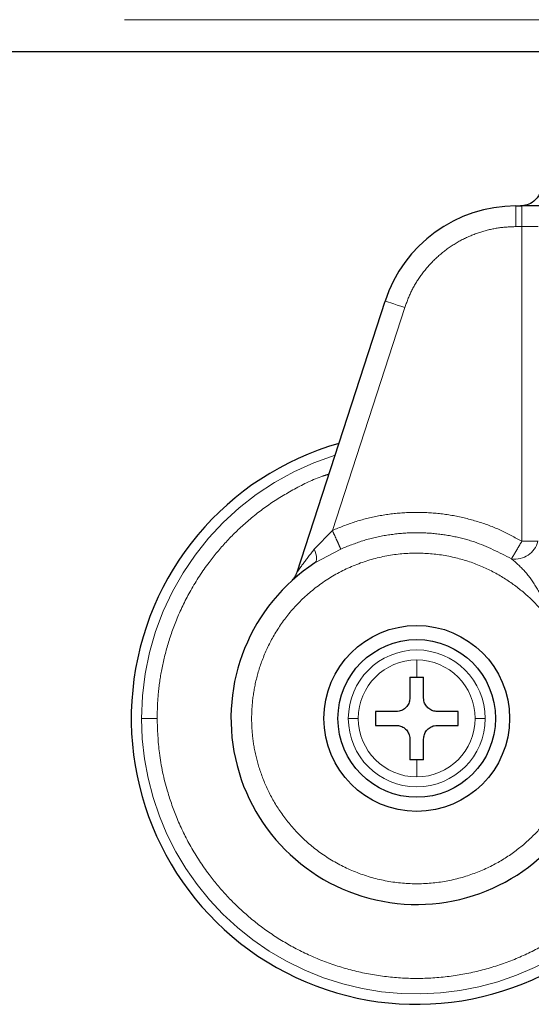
# Model space of a CAD drawing. Header units: millimetres. Extents: x 26 to 239, y 85 to 160.
# Tile 2 of 72: x 38.9 to 40.19, y 84.54 to 87.02. Entities that reach past the tile are written whole.
import ezdxf

# ---------------------------------------------------------------- set-up
doc = ezdxf.new("R2010")
doc.units = ezdxf.units.MM
doc.linetypes.add('PHANTOM', pattern=[12.7, 6.35, -1.27, 1.27, -1.27, 1.27, -1.27])

msp = doc.modelspace()

# ---------------------------------------------------------------- linework, layer by layer
at = {"color": 8, "linetype": 'PHANTOM', "lineweight": 18}
for p, q in [((29, 87.018), (67.87, 87.018)), ((40.1472, 86.4968), (40.1472, 86.5488)), ((40.1621, 86.5488), (40.1621, 86.4968)), ((40.1621, 86.4968), (40.1472, 86.4968)), ((40.1621, 86.4968), (40.1621, 85.7042)), ((40.2028, 86.4968), (40.1621, 86.4968)), ((39.8667, 86.293), (39.6842, 85.7315)), ((39.6386, 85.6842), (39.6842, 85.7315)), ((39.7053, 85.6846), (39.6398, 85.6496)), ((40.2028, 85.7042), (40.1621, 85.7042)), ((39.8969, 85.3621), (39.8969, 85.4053)), ((39.8969, 85.1107), (39.8969, 85.1539))]:
    msp.add_line(p, q, dxfattribs=at)
at = {"color": 7, "linetype": 'Continuous', "lineweight": 25}
for p, q in [((29, 86.938), (40.659, 86.938)), ((40.1472, 86.5488), (40.1621, 86.5488)), ((39.5953, 85.6261), (39.8172, 86.3091)), ((39.8796, 85.3621), (39.8969, 85.3621)), ((39.8796, 85.3621), (39.8796, 85.31)), ((39.8969, 85.3621), (39.9143, 85.3621)), ((39.9143, 85.31), (39.9143, 85.3621)), ((39.8449, 85.2753), (39.7928, 85.2753)), ((39.7928, 85.2753), (39.7928, 85.2406)), ((40.001, 85.2753), (39.949, 85.2753)), ((40.001, 85.2406), (40.001, 85.2753)), ((39.7928, 85.2406), (39.8449, 85.2406)), ((39.949, 85.2406), (40.001, 85.2406)), ((39.8796, 85.2059), (39.8796, 85.1539)), ((39.9143, 85.1539), (39.9143, 85.2059)), ((39.8969, 85.1539), (39.8796, 85.1539)), ((39.9143, 85.1539), (39.8969, 85.1539))]:
    msp.add_line(p, q, dxfattribs=at)
at = {"color": 8, "linetype": 'PHANTOM', "lineweight": 18, "flags": 128}
for points in [[(39.8172, 86.3091), (39.8181, 86.3088), (39.8209, 86.3078), (39.8255, 86.3064), (39.8317, 86.3044), (39.8392, 86.3019), (39.8477, 86.2991), (39.857, 86.2961), (39.8667, 86.293)], [(39.6398, 85.6496), (39.6419, 85.6515), (39.6433, 85.6543), (39.6441, 85.6579), (39.6443, 85.6621), (39.6438, 85.667), (39.6427, 85.6724), (39.6409, 85.6781), (39.6386, 85.6842)]]:
    msp.add_lwpolyline(points, dxfattribs=at)
at = {"color": 7, "linetype": 'Continuous', "lineweight": 25}
for radius in [0.2342, 0.1987]:
    msp.add_circle((39.8969, 85.258), radius, dxfattribs=at)
for centre, radius, start, end in [((40.1472, 86.2018), 0.347, 90, 162), ((39.8969, 85.258), 0.72, 105.8112, 311.2516), ((39.8969, 85.258), 0.4685, 123.2858, 330.8783)]:
    msp.add_arc(centre, radius, start, end, dxfattribs=at)
at = {"color": 8, "linetype": 'PHANTOM', "lineweight": 18}
for centre, radius, start, end in [((39.8969, 85.258), 0.6941, 107.2538, 180), ((40.1452, 85.7187), 0.0593, 260.8937, 345.89), ((39.8969, 85.258), 0.1725, 0, 180), ((39.8969, 85.258), 0.1473, 90, 180), ((39.8969, 85.258), 0.1473, 0, 90), ((39.8969, 85.258), 0.6941, 180, 312.0009), ((39.8969, 85.258), 0.1725, 180, 0), ((39.8969, 85.258), 0.1473, 180, 270), ((39.8969, 85.258), 0.1473, 270, 0)]:
    msp.add_arc(centre, radius, start, end, dxfattribs=at)
at = {"color": 7, "linetype": 'Continuous', "lineweight": 25}
for points, knots in [([(40.211, 86.6009), (40.21, 86.5935), (40.2081, 86.5782), (40.1941, 86.5607), (40.1765, 86.5506), (40.1646, 86.5494), (40.1589, 86.5488)], [0, 0, 0, 0, 0.270269, 0.562424, 0.789734, 1, 1, 1, 1]), ([(40.2435, 86.5488), (40.2383, 86.5488), (40.2278, 86.5488), (40.2076, 86.5488), (40.1854, 86.5488), (40.1698, 86.5488), (40.1621, 86.5488)], [0, 0, 0, 0, 0.246828, 0.499998, 0.753186, 1, 1, 1, 1]), ([(39.5809, 85.6038), (39.584, 85.607), (39.5902, 85.6135), (39.5936, 85.6219), (39.5953, 85.6261)], [0, 0, 0, 0, 0.499996, 1, 1, 1, 1]), ([(39.8796, 85.31), (39.8792, 85.3061), (39.8784, 85.2984), (39.8725, 85.288), (39.8637, 85.2801), (39.854, 85.2759), (39.8475, 85.2755), (39.8449, 85.2753)], [0, 0, 0, 0, 0.214181, 0.428393, 0.64187, 0.85503, 1, 1, 1, 1]), ([(39.949, 85.2753), (39.9451, 85.2757), (39.9373, 85.2765), (39.9269, 85.2824), (39.9191, 85.2912), (39.9149, 85.3009), (39.9144, 85.3074), (39.9143, 85.31)], [0, 0, 0, 0, 0.214185, 0.428401, 0.641865, 0.855049, 1, 1, 1, 1]), ([(39.8449, 85.2406), (39.8488, 85.2402), (39.8565, 85.2395), (39.8669, 85.2335), (39.8747, 85.2248), (39.879, 85.215), (39.8794, 85.2085), (39.8796, 85.2059)], [0, 0, 0, 0, 0.214183, 0.428398, 0.641859, 0.855051, 1, 1, 1, 1]), ([(39.9143, 85.2059), (39.9146, 85.2098), (39.9154, 85.2176), (39.9214, 85.228), (39.9301, 85.2358), (39.9399, 85.24), (39.9463, 85.2405), (39.949, 85.2406)], [0, 0, 0, 0, 0.214144, 0.428363, 0.64186, 0.855048, 1, 1, 1, 1])]:
    msp.add_open_spline(points, degree=3, knots=knots, dxfattribs=at)
at = {"color": 8, "linetype": 'PHANTOM', "lineweight": 18}
for points, knots in [([(40.1472, 86.4968), (40.1324, 86.4962), (40.1023, 86.4948), (40.0575, 86.484), (40.0138, 86.4664), (39.9731, 86.4415), (39.9368, 86.4104), (39.9065, 86.3743), (39.8824, 86.3351), (39.8719, 86.3068), (39.8667, 86.293)], [0, 0, 0, 0, 0.119582, 0.243689, 0.371007, 0.499998, 0.628986, 0.756309, 0.880417, 1, 1, 1, 1]), ([(39.2421, 85.258), (39.2426, 85.2773), (39.2436, 85.3174), (39.2524, 85.3788), (39.2678, 85.444), (39.292, 85.5124), (39.3265, 85.583), (39.3685, 85.6472), (39.4158, 85.704), (39.4662, 85.7529), (39.5239, 85.7981), (39.5889, 85.837), (39.6401, 85.8624), (39.6703, 85.8718), (39.6756, 85.8734)], [0, 0, 0, 0, 0.07243, 0.149649, 0.231581, 0.322607, 0.420388, 0.525043, 0.608657, 0.69619, 0.787383, 0.881872, 0.979169, 1, 1, 1, 1]), ([(39.6842, 85.7315), (39.7029, 85.7391), (39.7408, 85.7546), (39.801, 85.7693), (39.8633, 85.7773), (39.9265, 85.7775), (39.9894, 85.7701), (40.0504, 85.7551), (40.1085, 85.7336), (40.1444, 85.7139), (40.1621, 85.7042)], [0, 0, 0, 0, 0.1218524, 0.2463653, 0.3727139, 0.4999988, 0.6272869, 0.7536336, 0.8781462, 1, 1, 1, 1]), ([(39.6842, 85.7315), (39.6866, 85.7261), (39.6916, 85.715), (39.6983, 85.7002), (39.7033, 85.689), (39.7046, 85.6861), (39.7053, 85.6846)], [0, 0, 0, 0, 0.242153, 0.500002, 0.757851, 1, 1, 1, 1]), ([(40.1359, 85.6601), (40.1053, 85.6758), (40.0585, 85.6999), (39.9892, 85.7175), (39.9336, 85.7255), (39.876, 85.7265), (39.8178, 85.7201), (39.7601, 85.7069), (39.7235, 85.6921), (39.7053, 85.6846)], [0, 0, 0, 0, 0.229364, 0.351094, 0.476639, 0.605236, 0.735998, 0.867934, 1, 1, 1, 1]), ([(39.5953, 85.6261), (39.5953, 85.6262), (39.5954, 85.6264), (39.5968, 85.6284), (39.6012, 85.6349), (39.6145, 85.6541), (39.6288, 85.6719), (39.6386, 85.6842)], [0, 0, 0, 0, 0.0446, 0.092475, 0.197679, 0.444547, 1, 1, 1, 1]), ([(40.1621, 85.7042), (40.1591, 85.6991), (40.1528, 85.6887), (40.1446, 85.6748), (40.1383, 85.6642), (40.1366, 85.6614), (40.1359, 85.6601)], [0, 0, 0, 0, 0.241872, 0.499601, 0.757552, 1, 1, 1, 1]), ([(40.2393, 85.495), (40.2287, 85.5091), (40.2066, 85.5387), (40.1647, 85.5786), (40.114, 85.6153), (40.0541, 85.6457), (39.9861, 85.6669), (39.912, 85.6764), (39.835, 85.6722), (39.759, 85.6535), (39.6881, 85.621), (39.6255, 85.5768), (39.5738, 85.524), (39.5341, 85.466), (39.5061, 85.4062), (39.4888, 85.3473), (39.4807, 85.2913), (39.4799, 85.2379), (39.4858, 85.1848), (39.4993, 85.1298), (39.5221, 85.0729), (39.5557, 85.0161), (39.6008, 84.9622), (39.6573, 84.9146), (39.7238, 84.8766), (39.7976, 84.8511), (39.875, 84.8397), (39.952, 84.8429), (40.0249, 84.8595), (40.0906, 84.8872), (40.1473, 84.9231), (40.1943, 84.9645), (40.2322, 85.0084), (40.2513, 85.0399), (40.2605, 85.055)], [0, 0, 0, 0, 0.0246111, 0.0514242, 0.0804569, 0.1116292, 0.1447396, 0.1794504, 0.2152902, 0.2516814, 0.2879915, 0.323595, 0.3579379, 0.3905811, 0.4212224, 0.4496929, 0.4759398, 0.5000014, 0.5240493, 0.5502813, 0.5787372, 0.609364, 0.6419936, 0.6763264, 0.7119235, 0.7482309, 0.7846235, 0.8204695, 0.8551899, 0.8883123, 0.9194984, 0.9485459, 0.975374, 1, 1, 1, 1]), ([(40.2393, 85.495), (40.2337, 85.5122), (40.2226, 85.546), (40.1978, 85.5915), (40.1694, 85.6314), (40.1468, 85.6507), (40.1359, 85.6601)], [0, 0, 0, 0, 0.265019, 0.5212874, 0.7668806, 1, 1, 1, 1]), ([(39.2028, 85.258), (39.2043, 85.258), (39.2073, 85.258), (39.2179, 85.258), (39.2301, 85.258), (39.2382, 85.258), (39.2421, 85.258)], [0, 0, 0, 0, 0.2724705, 0.5618607, 0.7875156, 1, 1, 1, 1]), ([(40.3443, 84.781), (40.3388, 84.7755), (40.3159, 84.7527), (40.2696, 84.7183), (40.2052, 84.6784), (40.1341, 84.646), (40.0581, 84.6216), (39.9785, 84.6066), (39.8969, 84.6015), (39.8154, 84.6066), (39.7357, 84.6216), (39.6597, 84.6459), (39.5887, 84.6785), (39.524, 84.718), (39.4662, 84.763), (39.4158, 84.812), (39.3685, 84.8687), (39.3266, 84.9329), (39.2919, 85.0036), (39.2643, 85.0823), (39.2456, 85.167), (39.2432, 85.2289), (39.2421, 85.258)], [0, 0, 0, 0, 0.015432, 0.063527, 0.113359, 0.164673, 0.217158, 0.270453, 0.324164, 0.377874, 0.431169, 0.483655, 0.534968, 0.5848, 0.632895, 0.679058, 0.723157, 0.778356, 0.829925, 0.877924, 0.942724, 1, 1, 1, 1]), ([(39.7496, 85.258), (39.7465, 85.258), (39.7401, 85.258), (39.7305, 85.258), (39.7267, 85.258), (39.7244, 85.258)], [0, 0, 0, 0, 0.276689, 0.562541, 1, 1, 1, 1]), ([(40.0694, 85.258), (40.0681, 85.258), (40.0655, 85.258), (40.0573, 85.258), (40.0491, 85.258), (40.0442, 85.258)], [0, 0, 0, 0, 0.276671, 0.562531, 1, 1, 1, 1])]:
    msp.add_open_spline(points, degree=3, knots=knots, dxfattribs=at)

doc.saveas('drawing.dxf')
